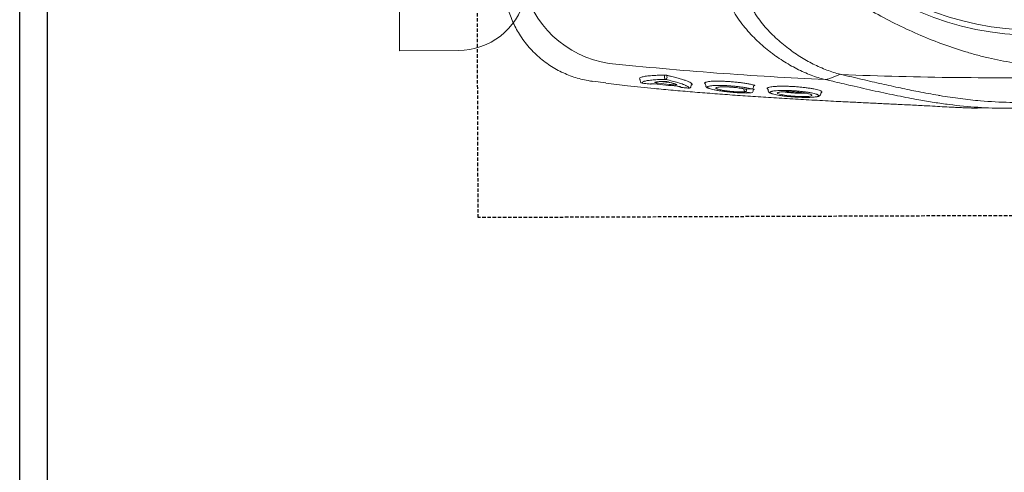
# Model space of a CAD drawing. Header units: millimetres. Extents: x 69858 to 162505, y 5570 to 25972.
# Tile 35 of 53: x 71794 to 72152, y 20064 to 20228. Entities that reach past the tile are written whole.
import ezdxf

# ---------------------------------------------------------------- set-up
doc = ezdxf.new("R2010")
doc.units = ezdxf.units.MM
doc.header["$LTSCALE"] = 2.5
doc.linetypes.add('11aa1PB-bd$0$11aa1PB-af$0$TRATTEGGIATA', pattern=[0.75, 0.5, -0.25])
doc.layers.add('Arch', color=7, linetype='Continuous')
doc.layers.add('FAINTEQUIP', color=253, linetype='Continuous')
for name, color, linetype, lineweight in [('CKD Equipments', 252, 'Continuous', 0), ('EQUIPMENT', 210, 'Continuous', 0), ('WALL', 132, 'Continuous', 25)]:
    doc.layers.add(name, color=color, linetype=linetype, lineweight=lineweight)

# ---------------------------------------------------------------- blocks, each defined once
blk = doc.blocks.new('*U93')
at = {"color": 8}
blk.add_lwpolyline([(0, -100), (7713.29, -100), (7713.29, -90), (0, -90)], close=True, dxfattribs=at)
blk = doc.blocks.new('G$C62143A14')
at = {"color": 8, "linetype": 'Continuous', "lineweight": 0}
for p, q in [((49.55, 386.51), (49, 381.81)), ((49.57, 386.5), (49.57, 386.51)), ((48.88, 368.7), (48.87, 368.69)), ((49.39, 369.29), (49.5, 369.31)), ((50.37, 369.67), (50.78, 369.47)), ((49.44, 362.37), (48.95, 357.79)), ((50.85, 360.49), (51.48, 360.49)), ((51.33, 359.64), (50.86, 359.63)), ((47.71, 350.93), (47.62, 350.94)), ((47.68, 350.93), (48.05, 350.9)), ((48.57, 345.63), (48.03, 345.57)), ((45.34, 329.13), (45.33, 329.04)), ((46.79, 328.96), (46.78, 328.89)), ((45.95, 328.38), (46.32, 328.34)), ((46.82, 328.73), (46.75, 328.33)), ((47.41, 328.22), (47.77, 328.17)), ((46.65, 322.92), (46.12, 322.87)), ((44.97, 303.8), (45.36, 303.77)), ((45.65, 303.41), (45.51, 303.55)), ((45.8, 303.47), (45.65, 303.41)), ((49.57, 299.48), (50.21, 302.26))]:
    blk.add_line(p, q, dxfattribs=at)
at = {"color": 8, "linetype": 'Continuous', "lineweight": 0, "flags": 128}
for points in [[(50.36, 301.27), (50.36, 301.27), (50.36, 301.27)], [(51.87, 297.29), (51.12, 299.29), (50.37, 301.26)]]:
    blk.add_lwpolyline(points, dxfattribs=at)
at = {"color": 8, "linetype": 'Continuous', "lineweight": 0}
for radius in [106.93, 105]:
    blk.add_circle((173.18, 226), radius, dxfattribs=at)
for centre, radius, start, end in [((93.4, 375.11), 37.74, 101.688, 171.5562), ((49.57, 368.62), 0.7, 105.1816, 173.5015), ((49.57, 368.62), 0.695, 105.2693, 173.8356), ((49.23, 365.55), 0.7, 173.3804, 218.7703), ((50.81, 359.83), 0.662, 86.742, 152.268), ((50.9, 360.34), 0.71, 196.8739, 266.2326), ((51.31, 359.28), 0.355, 16.969, 86.1806), ((51.49, 360.82), 0.331, 266.795, 332.1856), ((48.04, 354.42), 0.696, 128.4109, 174.5774), ((47.76, 351.62), 0.697, 174.0499, 258.4519), ((46.03, 329.07), 0.7, 182.9235, 263.468), ((46.34, 331.01), 0.662, 90.4906, 162.5797), ((46.36, 331.4), 0.685, 195.9711, 268.143), ((47.48, 328.91), 0.7, 181.8037, 263.5226)]:
    blk.add_arc(centre, radius, start, end, dxfattribs=at)
for points, knots in [([(79.19, 418.13), (79.18, 418.13), (78.27, 417.99), (76.52, 417.53), (73.94, 416.74), (71.43, 415.74), (68.99, 414.57), (66.56, 413.17), (64.18, 411.55), (61.88, 409.7), (59.76, 407.69), (57.83, 405.55), (56.09, 403.3), (54.54, 400.95), (53.19, 398.52), (52.04, 396.03), (51.09, 393.49), (50.34, 390.91), (49.81, 388.58), (49.62, 387.11), (49.54, 386.51)], [0, 0, 0, 0, 0.001134, 0.05921, 0.117416, 0.175724, 0.234114, 0.292568, 0.357035, 0.420781, 0.483687, 0.545808, 0.607185, 0.667848, 0.727816, 0.787098, 0.845698, 0.903609, 0.960817, 1, 1, 1, 1]), ([(48.93, 381.81), (48.6, 379.21), (47.9, 373.59), (47.04, 365.37), (46.3, 357.46), (45.69, 350.42), (45.11, 343.22), (44.57, 335.88), (44.05, 328.44), (43.55, 320.81), (43.08, 313.03), (42.64, 305.12), (42.26, 298.03), (41.95, 291.8), (41.68, 286.4), (41.42, 281.01), (41.15, 275.42), (40.92, 270.71), (40.72, 266.92), (40.56, 263.77), (40.38, 260.45), (40.21, 257.38), (40.08, 254.83), (39.98, 252.7), (39.9, 250.79), (39.84, 248.9), (39.83, 247.83), (39.91, 243.32)], [0, 0, 0, 0, 0.063316, 0.137046, 0.187379, 0.237747, 0.288072, 0.337874, 0.387718, 0.437523, 0.488782, 0.540075, 0.591317, 0.625909, 0.660493, 0.695746, 0.730982, 0.771161, 0.791716, 0.812265, 0.841912, 0.872106, 0.896195, 0.920292, 0.944907, 0.969526, 1, 1, 1, 1]), ([(50.21, 302.26), (50.81, 315.39), (51.6, 328.49), (53.06, 348.08), (53.59, 354.61), (54.76, 367.64), (55.39, 374.15), (56.07, 380.65)], [0, 0, 0, 0, 0.5, 0.5, 0.75, 0.75, 1, 1, 1, 1]), ([(48.88, 368.7), (48.82, 368.23), (48.77, 367.77), (48.72, 367.3), (48.66, 366.75), (48.59, 366.19), (48.53, 365.63)], [0, 0, 0, 0, 0.002, 0.002, 0.002, 0.004411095, 0.004411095, 0.004411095, 0.004411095]), ([(49.6, 367.67), (49.59, 367.74), (49.53, 368), (49.39, 368.32), (49.17, 368.7), (48.97, 368.7), (48.88, 368.7)], [0, 0, 0, 0, 0.074197, 0.28708, 0.641001, 1, 1, 1, 1]), ([(50.1, 369.38), (50.05, 369.37), (49.84, 369.35), (49.64, 369.33), (49.5, 369.31)], [0, 0, 0, 0, 0.205831, 1, 1, 1, 1]), ([(50.29, 369.5), (50.29, 369.5), (50.29, 369.5), (50.29, 369.49), (50.28, 369.48), (50.23, 369.43), (50.15, 369.38), (50.1, 369.38), (50.1, 369.38)], [0, 0, 0, 0, 0.014276, 0.209132, 0.380371, 0.579352, 0.841929, 1, 1, 1, 1]), ([(50.29, 369.5), (50.3, 369.54), (50.33, 369.64), (50.35, 369.66), (50.37, 369.67)], [0, 0, 0, 0, 0.370215, 1, 1, 1, 1]), ([(50.78, 369.47), (50.91, 369.23), (51.16, 368.75), (51.45, 367.18), (51.6, 365.66), (51.7, 364.15), (51.76, 362.77), (51.78, 361.37), (51.79, 360.67)], [0, 0, 0, 0, 0.21968, 0.439192, 0.658685, 0.696773, 0.849384, 1, 1, 1, 1]), ([(48.64, 365.54), (48.66, 365.53), (48.67, 365.47), (48.69, 365.36), (48.69, 365.31), (48.69, 365.21), (48.69, 365.15), (48.69, 365.02), (48.69, 364.96), (48.68, 364.81), (48.68, 364.74), (48.66, 364.5), (48.65, 364.33), (48.63, 364.16)], [0, 0, 0, 0, 0.25, 0.25, 0.375, 0.375, 0.5, 0.5, 0.625, 0.625, 0.75, 0.75, 1, 1, 1, 1]), ([(50.22, 360.13), (50.21, 360.96), (50.19, 362.64), (50.06, 364.8), (49.87, 366.58), (49.69, 367.32), (49.6, 367.67)], [0, 0, 0, 0, 0.240852, 0.487107, 0.75984, 1, 1, 1, 1]), ([(48.27, 357.44), (48.32, 357.9), (48.37, 358.37), (48.42, 358.83), (48.56, 360.13), (48.7, 361.42), (48.84, 362.72)], [0, 0, 0, 0, 0.002, 0.002, 0.002, 0.00758254, 0.00758254, 0.00758254, 0.00758254]), ([(48.84, 362.72), (48.86, 362.83), (48.87, 362.94), (48.9, 363.16), (48.92, 363.26), (48.95, 363.45), (48.97, 363.55), (49.01, 363.71), (49.02, 363.78), (49.08, 363.96), (49.11, 364.04), (49.16, 364.08), (49.17, 364.08), (49.2, 364.05), (49.21, 364.03), (49.21, 363.99)], [0, 0, 0, 0, 0.125, 0.125, 0.25, 0.25, 0.375, 0.375, 0.5, 0.5, 0.75, 0.75, 0.875, 0.875, 1, 1, 1, 1]), ([(49.21, 363.99), (49.25, 363.83), (49.29, 363.65), (49.35, 363.26), (49.38, 363.04), (49.45, 362.33), (49.49, 361.79), (49.52, 361.18)], [0, 0, 0, 0, 0.25, 0.25, 0.5, 0.5, 1, 1, 1, 1]), ([(49.52, 361.18), (49.52, 361.11), (49.52, 361.04), (49.52, 360.88), (49.52, 360.79), (49.51, 360.61), (49.5, 360.52), (49.49, 360.32), (49.48, 360.23), (49.46, 360.03), (49.45, 359.93), (49.42, 359.74), (49.41, 359.64), (49.38, 359.46), (49.36, 359.38), (49.33, 359.22), (49.31, 359.14), (49.3, 359.08)], [0, 0, 0, 0, 0.125, 0.125, 0.25, 0.25, 0.375, 0.375, 0.5, 0.5, 0.625, 0.625, 0.75, 0.75, 0.875, 0.875, 1, 1, 1, 1]), ([(48.01, 352.76), (48.15, 353.07), (48.49, 353.78), (49.05, 355.5), (49.64, 357.64), (50.03, 359.3), (50.22, 360.13)], [0, 0, 0, 0, 0.220226, 0.504612, 0.749666, 1, 1, 1, 1]), ([(51.65, 359.39), (51.61, 359.21), (51.57, 359.04), (51.49, 358.69), (51.37, 358.18), (51.25, 357.69), (51.02, 356.75), (50.86, 356.15), (50.56, 355.04), (50.4, 354.53), (50.1, 353.57), (49.95, 353.14), (49.52, 351.99), (49.25, 351.42), (48.94, 350.94), (48.88, 350.86), (48.76, 350.72), (48.7, 350.66), (48.53, 350.54), (48.43, 350.5), (48.33, 350.52)], [0, 0, 0, 0, 0.03125, 0.03125, 0.0625, 0.125, 0.125, 0.25, 0.25, 0.375, 0.375, 0.5, 0.5, 0.75, 0.75, 0.8125, 0.8125, 0.875, 0.875, 1, 1, 1, 1]), ([(49.3, 359.08), (49.22, 358.75), (49.13, 358.45), (48.97, 357.88), (48.89, 357.61), (48.66, 356.87), (48.5, 356.46), (48.36, 356.13)], [0, 0, 0, 0, 0.25, 0.25, 0.5, 0.5, 1, 1, 1, 1]), ([(51.79, 360.67), (51.79, 360.58), (51.79, 360.47), (51.77, 360.25), (51.76, 360.14), (51.74, 359.91), (51.72, 359.79), (51.69, 359.58), (51.67, 359.48), (51.65, 359.39)], [0, 0, 0, 0, 0.25, 0.25, 0.5, 0.5, 0.75, 0.75, 1, 1, 1, 1]), ([(47.35, 354.48), (47.3, 354.02), (47.25, 353.55), (47.21, 353.09), (47.16, 352.63), (47.11, 352.16), (47.07, 351.7)], [0, 0, 0, 0, 0.002, 0.002, 0.002, 0.003999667, 0.003999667, 0.003999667, 0.003999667]), ([(47.76, 355.99), (47.74, 355.82), (47.72, 355.65), (47.69, 355.41), (47.68, 355.33), (47.65, 355.19), (47.64, 355.12), (47.61, 354.99), (47.6, 354.93), (47.57, 354.82), (47.56, 354.77), (47.52, 354.65), (47.5, 354.6), (47.48, 354.58)], [0, 0, 0, 0, 0.25, 0.25, 0.375, 0.375, 0.5, 0.5, 0.625, 0.625, 0.75, 0.75, 1, 1, 1, 1]), ([(48.36, 356.13), (48.33, 356.05), (48.29, 356.03), (48.26, 356.07), (48.25, 356.1), (48.23, 356.17), (48.22, 356.23), (48.22, 356.36), (48.21, 356.43), (48.21, 356.6), (48.22, 356.69), (48.22, 356.89), (48.23, 357), (48.25, 357.22), (48.26, 357.33), (48.27, 357.44)], [0, 0, 0, 0, 0.25, 0.25, 0.375, 0.375, 0.5, 0.5, 0.625, 0.625, 0.75, 0.75, 0.875, 0.875, 1, 1, 1, 1]), ([(47.07, 351.7), (47.19, 351.73), (47.44, 351.79), (47.76, 352.19), (47.97, 352.67), (48.01, 352.76)], [0, 0, 0, 0, 0.4433, 0.896253, 1, 1, 1, 1]), ([(48.05, 350.9), (48.08, 350.89), (48.15, 350.88), (48.22, 350.82), (48.27, 350.76), (48.29, 350.71), (48.29, 350.69), (48.29, 350.69), (48.29, 350.69)], [0, 0, 0, 0, 0.175463, 0.400939, 0.589495, 0.747071, 0.890518, 1, 1, 1, 1]), ([(48.33, 350.52), (48.33, 350.53), (48.31, 350.55), (48.29, 350.61), (48.29, 350.69), (48.29, 350.69)], [0, 0, 0, 0, 0.3650586, 0.9797373, 1, 1, 1, 1]), ([(47.01, 344.4), (46.98, 344.33), (46.88, 344.11), (46.69, 343.49), (46.46, 342.54), (46.24, 341.39), (46.03, 340.08), (45.84, 338.67), (45.67, 337.16), (45.53, 335.62), (45.42, 334.09), (45.34, 332.62), (45.3, 331.25), (45.3, 330.07), (45.32, 329.43), (45.34, 329.13)], [0, 0, 0, 0, 0.034967, 0.11668, 0.198521, 0.28284, 0.363401, 0.446271, 0.52675, 0.609595, 0.689692, 0.772207, 0.85087, 0.93183, 1, 1, 1, 1]), ([(46.79, 328.96), (46.87, 329.3), (47.03, 330), (47.26, 331.25), (47.48, 332.65), (47.66, 334.12), (47.82, 335.66), (47.94, 337.19), (48.02, 338.69), (48.07, 340.09), (48.07, 341.38), (48.03, 342.5), (47.95, 343.44), (47.87, 344.05), (47.8, 344.27), (47.79, 344.33)], [0, 0, 0, 0, 0.081121, 0.164592, 0.245691, 0.329206, 0.409093, 0.49132, 0.570813, 0.652715, 0.73066, 0.81084, 0.889237, 0.969944, 1, 1, 1, 1]), ([(48.03, 345.57), (47.98, 345.55), (47.79, 345.55), (47.54, 345.37), (47.32, 345.13), (47.17, 344.9), (47.09, 344.69), (47.01, 344.4)], [0, 0, 0, 0, 0.085263, 0.298133, 0.53129, 0.85157, 1, 1, 1, 1]), ([(47.79, 344.33), (47.76, 344.44), (47.68, 344.73), (47.54, 344.94), (47.34, 344.96), (47.17, 344.77), (47.05, 344.49), (47.01, 344.4)], [0, 0, 0, 0, 0.142974, 0.381895, 0.621008, 0.867279, 1, 1, 1, 1]), ([(49.13, 345.73), (49.16, 345.68), (49.25, 345.55), (49.38, 345.02), (49.51, 344.18), (49.59, 343.09), (49.63, 341.8), (49.62, 340.35), (49.57, 338.78), (49.47, 337.13), (49.34, 335.45), (49.17, 333.78), (48.96, 332.16), (48.73, 330.64), (48.47, 329.22), (48.28, 328.43), (48.19, 328.03)], [0, 0, 0, 0, 0.036944, 0.111064, 0.185167, 0.25898, 0.332797, 0.405887, 0.478972, 0.551758, 0.624553, 0.69822, 0.771885, 0.845998, 0.920119, 1, 1, 1, 1]), ([(48.57, 345.63), (48.57, 345.63), (48.63, 345.76), (48.69, 345.8), (48.74, 345.83)], [0, 0, 0, 0, 0.031421, 1, 1, 1, 1]), ([(48.74, 345.83), (48.76, 345.86), (48.87, 345.99), (49, 345.97), (49.09, 345.79), (49.13, 345.73)], [0, 0, 0, 0, 0.160118, 0.714475, 1, 1, 1, 1]), ([(45.71, 331.21), (45.69, 331.75), (45.67, 332.78), (45.76, 334.81), (45.94, 336.87), (46.19, 338.84), (46.49, 340.42), (46.71, 341.33), (46.82, 341.49), (46.83, 341.5)], [0, 0, 0, 0, 0.170858, 0.332147, 0.492014, 0.656195, 0.819988, 0.986588, 1, 1, 1, 1]), ([(47.35, 341.5), (47.4, 341.27), (47.51, 340.77), (47.56, 339.28), (47.52, 337.42), (47.37, 335.36), (47.13, 333.35), (46.9, 331.99), (46.76, 331.38), (46.73, 331.23)], [0, 0, 0, 0, 0.140566, 0.301933, 0.463305, 0.622013, 0.785773, 0.94855, 1, 1, 1, 1]), ([(46.83, 341.5), (46.92, 341.67), (47.11, 342.02), (47.29, 341.92), (47.35, 341.55), (47.35, 341.5)], [0, 0, 0, 0, 0.4462454, 0.9349282, 1, 1, 1, 1]), ([(50.2, 302.21), (50.41, 303.06), (50.64, 303.91), (51.18, 305.63), (51.48, 306.49), (52.46, 309.06), (53.22, 310.78), (54.96, 314.19), (55.94, 315.9), (57.56, 318.43), (58.13, 319.28), (59.03, 320.54), (59.34, 320.96), (59.96, 321.8), (60.29, 322.21), (61.93, 324.29), (63.33, 325.9), (66.37, 329.01), (68, 330.49), (70.64, 332.59), (71.56, 333.27), (73.48, 334.56), (74.47, 335.17), (76.51, 336.3), (77.56, 336.82), (79.2, 337.51), (79.75, 337.73), (80.6, 338.03), (80.88, 338.13), (81.46, 338.31), (81.75, 338.4), (82.04, 338.48)], [0, 0, 0, 0, 0.0625, 0.0625, 0.125, 0.125, 0.25, 0.25, 0.375, 0.375, 0.4375, 0.4375, 0.46875, 0.46875, 0.5, 0.5, 0.625, 0.625, 0.75, 0.75, 0.8125, 0.8125, 0.875, 0.875, 0.9375, 0.9375, 0.96875, 0.96875, 0.984375, 0.984375, 1, 1, 1, 1]), ([(45.34, 329.13), (45.4, 329.49), (45.46, 329.84), (45.52, 330.2), (45.58, 330.54), (45.64, 330.87), (45.71, 331.21)], [0, 0, 0, 0, 0.002000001, 0.002000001, 0.002000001, 0.003901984, 0.003901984, 0.003901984, 0.003901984]), ([(46.33, 331.68), (46.41, 331.68), (46.49, 331.68), (46.57, 331.68), (46.69, 331.69), (46.81, 331.69), (46.83, 331.69)], [0.0007933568, 0.0007933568, 0.0007933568, 0.0007933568, 0.0011395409, 0.0011395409, 0.0011395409, 0.0016472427, 0.0016472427, 0.0016472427, 0.0016472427]), ([(46.74, 330.72), (46.69, 330.72), (46.56, 330.72), (46.42, 330.72), (46.34, 330.72)], [0, 0, 0, 0, 0.397181, 1, 1, 1, 1]), ([(46.73, 331.23), (46.74, 330.87), (46.75, 330.51), (46.76, 330.15), (46.77, 329.75), (46.78, 329.36), (46.79, 328.96)], [0, 0, 0, 0, 0.002000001, 0.002000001, 0.002000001, 0.004171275, 0.004171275, 0.004171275, 0.004171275]), ([(81.91, 331.3), (81.36, 331.14), (80.83, 330.96), (79.77, 330.57), (79.26, 330.35), (77.73, 329.68), (76.75, 329.18), (75.33, 328.37), (74.86, 328.09), (73.94, 327.5), (73.48, 327.2), (72.15, 326.27), (71.29, 325.63), (68.84, 323.63), (67.32, 322.21), (64.5, 319.27), (63.18, 317.74), (60.74, 314.58), (59.62, 312.99), (57.58, 309.77), (56.66, 308.15), (55.43, 305.71), (55.04, 304.9), (54.31, 303.27), (53.97, 302.45), (53.04, 300), (52.53, 298.38), (52.13, 296.78)], [0, 0, 0, 0, 0.03125, 0.03125, 0.0625, 0.0625, 0.125, 0.125, 0.15625, 0.15625, 0.1875, 0.1875, 0.25, 0.25, 0.375, 0.375, 0.5, 0.5, 0.625, 0.625, 0.75, 0.75, 0.8125, 0.8125, 0.875, 0.875, 1, 1, 1, 1]), ([(46.32, 328.34), (46.36, 328.33), (46.44, 328.31), (46.52, 328.25), (46.56, 328.19), (46.57, 328.18), (46.57, 328.17), (46.57, 328.17), (46.57, 328.16)], [0, 0, 0, 0, 0.254985, 0.463826, 0.637296, 0.783337, 0.926867, 1, 1, 1, 1]), ([(46.75, 328.33), (46.73, 328.23), (46.71, 328.14), (46.67, 328.01), (46.66, 327.97), (46.63, 327.96), (46.62, 327.96), (46.61, 327.98), (46.6, 327.99), (46.59, 328.04), (46.58, 328.07), (46.58, 328.14), (46.58, 328.15), (46.57, 328.16)], [0, 0, 0, 0, 0.25, 0.25, 0.5, 0.5, 0.625, 0.625, 0.75, 0.75, 0.875, 0.875, 1, 1, 1, 1]), ([(47.77, 328.17), (47.78, 328.17), (47.82, 328.17), (47.9, 328.14), (47.97, 328.08), (48.01, 328.02), (48.01, 328), (48.01, 327.99), (48.01, 327.99)], [0, 0, 0, 0, 0.005493, 0.289143, 0.515025, 0.705708, 0.87243, 1, 1, 1, 1]), ([(48.19, 328.03), (48.18, 327.98), (48.15, 327.87), (48.1, 327.78), (48.05, 327.81), (48.02, 327.89), (48.01, 327.98), (48.01, 327.99)], [0, 0, 0, 0, 0.170931, 0.43557, 0.700344, 0.964272, 1, 1, 1, 1]), ([(46.12, 322.87), (46.08, 322.84), (45.89, 322.85), (45.64, 322.67), (45.42, 322.43), (45.27, 322.2), (45.19, 321.99), (45.11, 321.69)], [0, 0, 0, 0, 0.0760045, 0.2920195, 0.5221541, 0.8303026, 1, 1, 1, 1]), ([(45.89, 321.6), (45.87, 321.66), (45.81, 321.92), (45.67, 322.18), (45.47, 322.26), (45.28, 322.08), (45.16, 321.8), (45.11, 321.69)], [0, 0, 0, 0, 0.074975, 0.308763, 0.600633, 0.840221, 1, 1, 1, 1]), ([(47.15, 323.14), (47.22, 323.01), (47.36, 322.78), (47.52, 322.03), (47.64, 321.1), (47.73, 319.94), (47.78, 318.6), (47.78, 317.11), (47.75, 315.53), (47.67, 313.89), (47.55, 312.24), (47.4, 310.61), (47.22, 309.05), (47.01, 307.61), (46.77, 306.32), (46.53, 305.23), (46.28, 304.37), (46.03, 303.74), (45.88, 303.56), (45.8, 303.47)], [0, 0, 0, 0, 0.066966, 0.12566, 0.184351, 0.242449, 0.30055, 0.358196, 0.415842, 0.473121, 0.530398, 0.588231, 0.646066, 0.704525, 0.762985, 0.822038, 0.881088, 0.940546, 1, 1, 1, 1]), ([(46.65, 322.92), (46.66, 322.94), (46.72, 323.08), (46.78, 323.12), (46.83, 323.14)], [0, 0, 0, 0, 0.269637, 1, 1, 1, 1]), ([(46.83, 323.14), (46.86, 323.17), (46.97, 323.31), (47.07, 323.21), (47.15, 323.14)], [0, 0, 0, 0, 0.258674, 1, 1, 1, 1]), ([(45.11, 321.69), (45.09, 321.64), (45, 321.45), (44.84, 320.86), (44.63, 319.96), (44.44, 318.85), (44.25, 317.58), (44.09, 316.19), (43.95, 314.73), (43.84, 313.22), (43.76, 311.73), (43.71, 310.29), (43.69, 308.94), (43.71, 307.72), (43.77, 306.65), (43.85, 305.81), (43.93, 305.27), (43.99, 305.12), (44, 305.09)], [0, 0, 0, 0, 0.023226, 0.092931, 0.162639, 0.232676, 0.302714, 0.372201, 0.441684, 0.510683, 0.579678, 0.648044, 0.716408, 0.784299, 0.852186, 0.919822, 0.987451, 1, 1, 1, 1]), ([(44.19, 307.56), (44.18, 307.58), (44.1, 307.78), (44.03, 308.8), (43.99, 310.49), (44.06, 312.55), (44.21, 314.67), (44.44, 316.66), (44.72, 318.23), (44.92, 319.03), (45.02, 319.2), (45.03, 319.21)], [0, 0, 0, 0, 0.015121, 0.155418, 0.294804, 0.433435, 0.572075, 0.71203, 0.853105, 0.994782, 1, 1, 1, 1]), ([(45.51, 319.2), (45.57, 319.04), (45.69, 318.64), (45.79, 317.29), (45.81, 315.44), (45.72, 313.35), (45.53, 311.24), (45.28, 309.37), (44.99, 307.95), (44.8, 307.52), (44.72, 307.33)], [0, 0, 0, 0, 0.0984, 0.230543, 0.361452, 0.492139, 0.623641, 0.756097, 0.8899, 1, 1, 1, 1]), ([(44.77, 305.11), (44.81, 305.22), (44.93, 305.5), (45.13, 306.21), (45.35, 307.2), (45.55, 308.37), (45.74, 309.69), (45.91, 311.11), (46.04, 312.6), (46.14, 314.11), (46.21, 315.58), (46.24, 316.99), (46.22, 318.29), (46.18, 319.46), (46.1, 320.44), (46, 321.18), (45.92, 321.48), (45.89, 321.6)], [0, 0, 0, 0, 0.045419, 0.115839, 0.186799, 0.257754, 0.32863, 0.399501, 0.469663, 0.539816, 0.608957, 0.678085, 0.746838, 0.815591, 0.884388, 0.95319, 1, 1, 1, 1]), ([(45.03, 319.21), (45.08, 319.31), (45.23, 319.62), (45.41, 319.65), (45.5, 319.28), (45.51, 319.2)], [0, 0, 0, 0, 0.294516, 0.862877, 1, 1, 1, 1]), ([(45.26, 309.38), (45.24, 309.62), (45.2, 310.29), (45.23, 311.82), (45.32, 313.71), (45.49, 315.53), (45.65, 316.8), (45.75, 317.23), (45.77, 317.32)], [0, 0, 0, 0, 0.1171914, 0.3236173, 0.5316923, 0.7421657, 0.9517971, 1, 1, 1, 1]), ([(44.47, 307), (44.44, 307.01), (44.33, 307.03), (44.25, 307.33), (44.19, 307.56)], [0, 0, 0, 0, 0.26459, 1, 1, 1, 1]), ([(44, 305.09), (44.04, 304.8), (44.09, 304.57), (44.21, 304.32), (44.42, 304.02), (44.64, 303.9), (44.97, 303.8)], [0, 0, 0, 0, 0.150992, 0.540293, 0.796534, 1, 1, 1, 1]), ([(44, 305.09), (44.04, 304.95), (44.14, 304.63), (44.26, 304.57), (44.32, 304.54)], [0, 0, 0, 0, 0.453626, 1, 1, 1, 1]), ([(44.32, 304.54), (44.44, 304.58), (44.58, 304.62), (44.74, 305.04), (44.77, 305.11)], [0, 0, 0, 0, 0.8365957, 1, 1, 1, 1]), ([(44.72, 307.33), (44.7, 307.27), (44.61, 307.01), (44.53, 307.01), (44.47, 307)], [0, 0, 0, 0, 0.212645, 1, 1, 1, 1]), ([(45.51, 303.55), (45.47, 303.56), (45.41, 303.59), (45.37, 303.74), (45.36, 303.77)], [0, 0, 0, 0, 0.735294, 1, 1, 1, 1]), ([(50.2, 302.21), (50.19, 302.14), (50.18, 302.06), (50.17, 301.89), (50.18, 301.81), (50.21, 301.64), (50.23, 301.56), (50.28, 301.41), (50.32, 301.34), (50.36, 301.27)], [0, 0, 0, 0, 0.25, 0.25, 0.5, 0.5, 0.75, 0.75, 1, 1, 1, 1]), ([(50.2, 302.21), (50.2, 302.22), (50.2, 302.22), (50.21, 302.23), (50.21, 302.24), (50.21, 302.25), (50.21, 302.26)], [0, 0, 0, 0, 0.00003361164, 0.00003361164, 0.00003361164, 0.00009841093, 0.00009841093, 0.00009841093, 0.00009841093]), ([(45.6, 147.31), (45.02, 149.63), (44.08, 153.42), (43.14, 158.58), (42.52, 162.49), (42.07, 166.08), (41.78, 169.32), (41.57, 172.51), (41.43, 175.54), (41.32, 178.54), (41.24, 181.43), (41.18, 184.13), (41.11, 187.04), (41.05, 190.57), (40.96, 194.84), (40.86, 199.86), (40.72, 205.12), (40.58, 210.4), (40.42, 215.41), (40.27, 220), (40.12, 224.07), (39.98, 227.69), (39.87, 230.87), (39.8, 233.7), (39.73, 239.01), (39.98, 246.66), (40.84, 255.43), (41.86, 262.6), (42.9, 268.77), (44.25, 275.81), (46, 283.98), (47.78, 291.81), (49.04, 297.24), (49.57, 299.48)], [0, 0, 0, 0, 0.0593635, 0.0971043, 0.1348438, 0.1667324, 0.198607, 0.2201848, 0.2417788, 0.2633349, 0.278122, 0.2929063, 0.3080418, 0.3231723, 0.3441056, 0.3655953, 0.3864814, 0.4080077, 0.4295299, 0.4486306, 0.4683357, 0.4884205, 0.5086324, 0.5289688, 0.5492243, 0.6333183, 0.7152132, 0.756242, 0.7972696, 0.8516973, 0.906117, 0.9611972, 1, 1, 1, 1]), ([(52.02, 296.33), (51.42, 293.79), (50.23, 288.7), (48.59, 281.61), (47.1, 274.85), (45.67, 268), (44.9, 263.56), (44.47, 261.16)], [0, 0, 0, 0, 0.192621, 0.385484, 0.57846, 0.771235, 1, 1, 1, 1]), ([(55.29, 128.94), (54.17, 142.82), (53.27, 156.72), (51.87, 184.59), (51.39, 198.55), (50.98, 219.52), (50.9, 226.52), (50.84, 240.51), (50.86, 247.5), (51.08, 268.46), (51.45, 282.4), (52.02, 296.33)], [0, 0, 0, 0, 0.25, 0.25, 0.5, 0.5, 0.625, 0.625, 0.75, 0.75, 1, 1, 1, 1]), ([(81.21, 156.98), (79.47, 159.59), (77.81, 162.21), (74.65, 167.51), (73.14, 170.18), (70.29, 175.58), (68.94, 178.31), (66.39, 183.83), (65.2, 186.62), (62.96, 192.26), (61.93, 195.1), (60.52, 199.39), (60.07, 200.83), (59.22, 203.72), (58.82, 205.17), (58.08, 208.1), (57.73, 209.57), (57.1, 212.54), (56.82, 214.04), (56.34, 217.05), (56.15, 218.57), (55.94, 220.88), (55.88, 221.66), (55.82, 222.82), (55.8, 223.21), (55.78, 224), (55.77, 224.39), (55.75, 226.36), (55.8, 227.92), (56.02, 230.99), (56.19, 232.52), (56.6, 235.54), (56.85, 237.04), (57.42, 240.02), (57.73, 241.5), (58.42, 244.43), (58.79, 245.89), (59.57, 248.78), (59.98, 250.22), (61.29, 254.51), (62.26, 257.35), (65.39, 265.8), (67.81, 271.36), (71.95, 279.63), (73.4, 282.35), (76.46, 287.74), (78.07, 290.4), (79.75, 293.03)], [0, 0, 0, 0, 0.0625, 0.0625, 0.125, 0.125, 0.1875, 0.1875, 0.25, 0.25, 0.3125, 0.3125, 0.34375, 0.34375, 0.375, 0.375, 0.40625, 0.40625, 0.4375, 0.4375, 0.46875, 0.46875, 0.484375, 0.484375, 0.492187, 0.492187, 0.5, 0.5, 0.53125, 0.53125, 0.5625, 0.5625, 0.59375, 0.59375, 0.625, 0.625, 0.65625, 0.65625, 0.6875, 0.6875, 0.75, 0.75, 0.875, 0.875, 0.9375, 0.9375, 1, 1, 1, 1]), ([(44.47, 261.16), (44.44, 260.98), (43.93, 258.18), (43.23, 253.09), (42.27, 244.62), (41.92, 237.77), (41.88, 232.66), (41.9, 230.93), (41.91, 230.14)], [0, 0, 0, 0, 0.016162, 0.250764, 0.485322, 0.836539, 0.925214, 1, 1, 1, 1])]:
    blk.add_open_spline(points, degree=3, knots=knots, dxfattribs=at)
for points in [[(48.53, 365.63), (48.57, 365.61), (48.61, 365.59), (48.64, 365.54)], [(48.63, 364.16), (48.33, 361.44), (48.04, 358.72), (47.76, 355.99)], [(47.48, 354.58), (47.43, 354.53), (47.39, 354.5), (47.35, 354.48)], [(50.36, 301.27), (50.36, 301.27), (50.36, 301.27), (50.37, 301.26)], [(51.87, 297.29), (52.01, 297.13), (52.1, 296.95), (52.13, 296.78)], [(52.13, 296.78), (52.09, 296.63), (52.06, 296.48), (52.02, 296.33)]]:
    blk.add_open_spline(points, degree=3, dxfattribs=at)
at = {"layer": 'EQUIPMENT', "color": 8}
blk.add_lwpolyline([(255.93, 413.33, 0.294125), (270.5, 436.14), (270.42, 457.48), (60.67, 456.7), (60.75, 435.36, 0.340822), (79.49, 411.25)], format="xyb", dxfattribs=at)
blk.add_lwpolyline([(255.93, 413.33, 0.294125), (270.5, 436.14), (270.42, 457.48), (60.67, 456.7), (60.75, 435.36, 0.340822), (79.49, 411.25)], format="xyb", dxfattribs=at)
blk.add_lwpolyline([(255.93, 413.33, 0.294125), (270.5, 436.14), (270.42, 457.48), (60.67, 456.7), (60.75, 435.36, 0.340822), (79.49, 411.25)], format="xyb", dxfattribs=at)
blk.add_lwpolyline([(255.93, 413.33, 0.294125), (270.5, 436.14), (270.42, 457.48), (60.67, 456.7), (60.75, 435.36, 0.340822), (79.49, 411.25)], format="xyb", dxfattribs=at)
blk.add_lwpolyline([(255.93, 413.33, 0.294125), (270.5, 436.14), (270.42, 457.48), (60.67, 456.7), (60.75, 435.36, 0.340822), (79.49, 411.25)], format="xyb", dxfattribs=at)
blk.add_lwpolyline([(255.93, 413.33, 0.294125), (270.5, 436.14), (270.42, 457.48), (60.67, 456.7), (60.75, 435.36, 0.340822), (79.49, 411.25)], format="xyb", dxfattribs=at)
blk.add_lwpolyline([(255.93, 413.33, 0.294125), (270.5, 436.14), (270.42, 457.48), (60.67, 456.7), (60.75, 435.36, 0.340822), (79.49, 411.25)], format="xyb", dxfattribs=at)
blk.add_lwpolyline([(255.93, 413.33, 0.294125), (270.5, 436.14), (270.42, 457.48), (60.67, 456.7), (60.75, 435.36, 0.340822), (79.49, 411.25)], format="xyb", dxfattribs=at)
at = {"layer": 'FAINTEQUIP', "color": 8, "linetype": '11aa1PB-bd$0$11aa1PB-af$0$TRATTEGGIATA'}
blk.add_lwpolyline([(337, 429.45), (338.5, 25.45), (1.5, 24.2), (0, 428.19), (337, 429.45)], dxfattribs=at)
blk = doc.blocks.new('ARCH')
at = {"layer": 'CKD Equipments', "color": 8, "ltscale": 0.25, "rotation": 90}
blk.add_blockref('G$C62143A14', (116305.46, 17289.14), dxfattribs=at)
at = {"layer": 'WALL', "color": 8, "xscale": -1, "rotation": 89.99999999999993}
blk.add_blockref('*U93', (115620.83, 21923.86), dxfattribs=at)

msp = doc.modelspace()

# ---------------------------------------------------------------- block references
at = {"layer": 'Arch'}
msp.add_blockref('ARCH', (-43916.74, 2867.04), dxfattribs=at)

doc.saveas('drawing.dxf')
